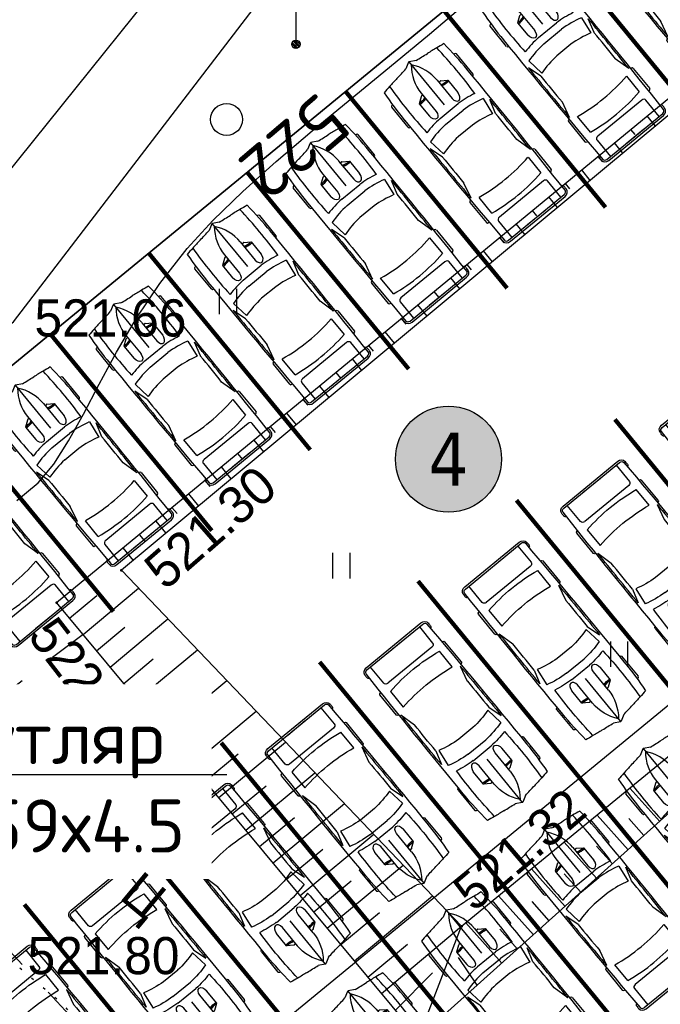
# Model space of a CAD drawing. Header units: millimetres. Extents: x -76021 to 1074922, y 19208 to 400534.
# Tile 17 of 109: x 190913 to 206004, y 110994 to 134185. Entities that reach past the tile are written whole.
import ezdxf
from ezdxf import colors
from ezdxf.entities.mleader import LeaderData, LeaderLine
from ezdxf.enums import TextEntityAlignment as Align
from ezdxf.math import Vec2, Vec3

# ---------------------------------------------------------------- set-up
doc = ezdxf.new("R2010")
doc.units = ezdxf.units.MM
for name, pattern in [('Д_ТРОТ_ТРУБА', [3, 1.5, -1.5]), ('ДОРОГИ_СТРОЯЩ', [9, 8, -1]), ('Контура низ откосов  Штриховая 0.1-0.5 - - - - - - -', [0.6, 0.1, -0.5])]:
    doc.linetypes.add(name, pattern=pattern)
for name, color, linetype in [('(004) Точки рельефа', 7, 'Continuous'), ('(022) Возд. Линии', 7, 'Continuous'), ('(025) Дорога', 7, 'Continuous'), ('(035) Откосы', 7, 'Continuous'), ('(036) Растительность', 7, 'Continuous'), ('(038) Деревья', 7, 'Continuous'), ('(039) Земля', 7, 'Continuous'), ('C-TOPO-MAJR', 9, 'Continuous'), ('V-NODE-TEXT', 11, 'Continuous')]:
    doc.layers.add(name, color=color, linetype=linetype)
doc.layers.add('(032) Горизонтали утолщенные', color=32, linetype='Continuous', lineweight=30)
doc.styles.add('BM-431', font='txt')
doc.styles.add('D-431', font='txt')
doc.styles.add('GOST', font='isocpeur.ttf')
doc.styles.get("Standard").update_dxf_attribs({"font": 'arial.ttf'})
doc.styles.add('Tahoma', font='tahoma.ttf')
doc.styles.add('СПДС', font='isocpeur.ttf')
doc.linetypes.add('ОТКОСЫ_НЕУКР1', pattern='A,0.5,["|",Standard,S=-1.2,R=0,X=0,Y=1.2],1,["|",Standard,S=-0.5,R=0,X=0,Y=0.5],0.5', length=2)

# ---------------------------------------------------------------- blocks, each defined once
blk = doc.blocks.new('d')
at = {"layer": '(038) Деревья'}
blk.add_ellipse((0, 0), major_axis=(0.265, 0.265), ratio=1, start_param=5.497787, end_param=11.780972, dxfattribs=at)
blk = doc.blocks.new('I04010')
for p, q in [((-0.412273, 0.007146), (-0.412273, 1.207146)), ((0.387727, 1.207146), (0.387727, 0.007146))]:
    blk.add_line(p, q)
blk = doc.blocks.new('sv-flat-2-flat-1')
at = {"layer": '(022) Возд. Линии'}
blk.add_circle((0, 0), 0.25, dxfattribs=at)
blk = doc.blocks.new('s3-flat-14-flat-1')
at = {"layer": '(022) Возд. Линии'}
h = blk.add_hatch(dxfattribs=at)
h.set_pattern_fill('ACET-2D-ACET-2D-ANSI31', color=256, scale=0.010003, angle=270, style=0)
h.set_pattern_definition([(315, (-32238.338, -79642.949635), (0.022457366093, 0.022457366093), [])])
edge = h.paths.add_edge_path()
edge.add_arc((0, -1.901), 0.1, 0, 360)
blk.add_lwpolyline([(0, 0), (0, -2.001)], dxfattribs=at)
blk.add_circle((0, -1.901), 0.1, dxfattribs=at)
blk = doc.blocks.new('s4-flat-14-flat-1')
at = {"layer": '(022) Возд. Линии'}
h = blk.add_hatch(dxfattribs=at)
h.set_pattern_fill('ACET-2D-ACET-2D-ANSI31', color=256, scale=0.010003, angle=90, style=0)
h.set_pattern_definition([(135, (-32238.338, -79643.448437), (-0.022457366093, -0.022457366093), [])])
edge = h.paths.add_edge_path()
edge.add_arc((0, 1.901), 0.1, 0, 360)
blk.add_lwpolyline([(0, 0), (0, 2.001)], dxfattribs=at)
blk.add_circle((0, 1.901), 0.1, dxfattribs=at)
blk = doc.blocks.new('367-flat-1-flat-1')
at = {"layer": '(022) Возд. Линии', "color": 7}
blk.add_point((0, 0), dxfattribs=at)
at = {"layer": '(022) Возд. Линии'}
for name, p in [('s4-flat-14-flat-1', (0, 0.25)), ('sv-flat-2-flat-1', (0, 0)), ('s3-flat-14-flat-1', (0, -0.248))]:
    blk.add_blockref(name, p, dxfattribs=at)
blk = doc.blocks.new('*U224')
at = {"layer": '(022) Возд. Линии'}
blk.add_blockref('367-flat-1-flat-1', (32238.338, 79643.198), dxfattribs=at)
at = {"layer": 'V-NODE-TEXT', "color": 7, "insert": (32239.013, 79643.198), "char_height": 0.875, "attachment_point": 4, "style": 'D-431'}
blk.add_mtext('521.79', dxfattribs=at)
blk = doc.blocks.new('A$C05d28b1e')
at = {"layer": '(004) Точки рельефа', "color": 7, "linetype": 'ByBlock', "lineweight": -2}
for p in [(-81440, -83506), (-82966, -84271), (-73424, -91892)]:
    blk.add_point(p, dxfattribs=at)
at = {"layer": '(025) Дорога', "linetype": 'Д_ТРОТ_ТРУБА', "ltscale": 600, "flags": 128}
blk.add_lwpolyline([(-82343, -85020), (-87406, -88886), (-78715, -98237), (-74438, -94524)], dxfattribs=at)
at = {"layer": '(035) Откосы', "ltscale": 600}
for p, q in [((-69061, -72808), (-68863, -73047)), ((-69446, -73126), (-69347, -73247)), ((-69832, -73444), (-69632, -73687)), ((-70218, -73762), (-70117, -73884)), ((-70603, -74080), (-70401, -74326)), ((-70989, -74398), (-70887, -74522)), ((-71375, -74716), (-71170, -74965)), ((-71761, -75034), (-71657, -75159)), ((-72146, -75352), (-71938, -75604)), ((-72532, -75670), (-72427, -75797)), ((-72918, -75988), (-72707, -76244)), ((-73304, -76306), (-73197, -76435)), ((-73689, -76624), (-73476, -76883)), ((-74075, -76942), (-73968, -77072)), ((-74461, -77260), (-74244, -77522)), ((-74846, -77578), (-74738, -77710)), ((-75232, -77896), (-75013, -78162)), ((-75618, -78214), (-75508, -78347)), ((-76004, -78532), (-75782, -78801)), ((-76389, -78850), (-76278, -78985)), ((-76775, -79168), (-76551, -79440)), ((-77161, -79486), (-77048, -79623)), ((-77547, -79804), (-77319, -80079)), ((-77932, -80122), (-77818, -80260)), ((-78318, -80440), (-78088, -80719)), ((-78704, -80757), (-78588, -80898)), ((-79089, -81075), (-78857, -81358)), ((-79475, -81393), (-79358, -81535)), ((-79861, -81711), (-79625, -81997)), ((-80247, -82029), (-80128, -82173)), ((-80632, -82347), (-80394, -82636)), ((-81018, -82665), (-80898, -82811)), ((-81404, -82983), (-81163, -83276)), ((-82343, -85020), (-81033, -83931)), ((-82662, -84636), (-82021, -84103)), ((-82023, -85405), (-81355, -84849)), ((-81703, -85789), (-80341, -84656)), ((-81064, -86558), (-79648, -85380)), ((-81384, -86173), (-80689, -85596)), ((-80425, -87326), (-78956, -86105)), ((-80744, -86942), (-80023, -86342)), ((-79785, -88095), (-78263, -86829)), ((-80105, -87711), (-79357, -87089)), ((-79146, -88864), (-77571, -87554)), ((-79466, -88479), (-78691, -87835)), ((-78507, -89632), (-76879, -88278)), ((-78826, -89248), (-78026, -88582)), ((-68758, -89424), (-69462, -88639)), ((-77867, -90401), (-76186, -89002)), ((-69501, -90092), (-70235, -89274)), ((-78187, -90017), (-77360, -89328)), ((-69129, -89758), (-69489, -89357)), ((-77228, -91170), (-75494, -89727)), ((-70245, -90760), (-71009, -89909)), ((-77548, -90785), (-76694, -90075)), ((-69873, -90426), (-70248, -90009)), ((-76589, -91938), (-74801, -90451)), ((-70989, -91428), (-71782, -90544)), ((-70617, -91094), (-71006, -90660)), ((-76908, -91554), (-76028, -90821)), ((-75949, -92707), (-74109, -91176)), ((-71733, -92095), (-72556, -91179)), ((-71361, -91762), (-71765, -91312)), ((-76269, -92323), (-75362, -91568)), ((-72477, -92763), (-73329, -91814)), ((-75310, -93475), (-73424, -91892)), ((-72105, -92429), (-72524, -91963)), ((-75630, -93091), (-74696, -92315))]:
    blk.add_line(p, q, dxfattribs=at)
at = {"layer": '(035) Откосы', "linetype": 'ОТКОСЫ_НЕУКР1', "ltscale": 600}
for points in [[(-50986, -41802), (-59240, -47211), (-69359, -56302), (-77751, -66219), (-85575, -75948), (-91245, -81100), (-97320, -87907)], [(-96304, -89290), (-90266, -82549), (-83981, -77658), (-77327, -68971), (-66727, -56448), (-57800, -48932), (-50342, -42474)]]:
    blk.add_lwpolyline(points, dxfattribs=at)
at = {"layer": '(035) Откосы', "ltscale": 600}
for points in [[(-55367, -77401), (-74438, -94524), (-82966, -84271), (-62712, -67575), (-55367, -77401)], [(-55861, -77474), (-63389, -68495), (-81440, -83506), (-73424, -91892), (-55861, -77474)], [(-74438, -94524), (-73424, -91892)], [(-73055, -93282), (-73499, -92630)], [(-74985, -93866), (-74112, -92989)]]:
    blk.add_lwpolyline(points, dxfattribs=at)
at = {"layer": '(039) Земля', "linetype": 'Контура низ откосов  Штриховая 0.1-0.5 - - - - - - -', "ltscale": 600, "flags": 128}
blk.add_lwpolyline([(-86134, -102214), (-85379, -102811), (-81529, -99320), (-80460, -97859), (-81142, -95971), (-82766, -93773), (-84317, -92479), (-85585, -92655), (-87908, -94181), (-90103, -96202), (-90561, -97025), (-90388, -97739), (-89186, -99301), (-86134, -102214)], dxfattribs=at)
at = {"layer": '(022) Возд. Линии', "color": 0, "xscale": 1000, "yscale": 1000, "zscale": 1000}
blk.add_blockref('*U224', (-32315665, -79712169), dxfattribs=at)
at = {"layer": '(036) Растительность', "linetype": 'Continuous', "xscale": 500, "yscale": 500, "zscale": 500}
for p in [(-78920, -77479), (-76250, -83704), (-69707, -85789)]:
    blk.add_blockref('I04010', p, dxfattribs=at)
at = {"layer": '(038) Деревья', "linetype": 'Continuous', "xscale": 1000, "yscale": 1000, "zscale": 1000}
blk.add_blockref('d', (-78962, -72890), dxfattribs=at)
at = {"layer": '(004) Точки рельефа', "linetype": 'ByBlock', "char_height": 875, "attachment_point": 4, "style": 'D-431'}
for s, insert in [('521.66', (-83486, -77571)), ('522.06', (-86906, -88881)), ('521.80', (-83650, -92591))]:
    blk.add_mtext(s, dxfattribs=dict(at, insert=insert))
for s, insert, rotation in [('521.30', (-80690, -83676), 41.1037), ('522.25', (-83328, -84798), 307.7933), ('521.32', (-73420, -91250), 40.4983)]:
    blk.add_mtext(s, dxfattribs=dict(at, insert=insert, rotation=rotation))
at = {"layer": '(025) Дорога', "linetype": 'ДОРОГИ_СТРОЯЩ', "style": 'BM-431'}
blk.add_text('Ц', height=875, rotation=320.1904, dxfattribs=at).set_placement((-81516, -91227))
at = {"layer": 'C-TOPO-MAJR', "color": 32, "linetype": 'Continuous', "lineweight": 30, "insert": (-77369, -73521), "char_height": 1250, "width": 2398.75, "attachment_point": 5, "rotation": 220.4203, "style": 'СПДС', "bg_fill": 3, "box_fill_scale": 1.254, "bg_fill_color": 256, "bg_fill_true_color": 13158600, "bg_fill_transparency": 0}
blk.add_mtext('522', dxfattribs=at)
at = {"layer": '(032) Горизонтали утолщенные', "color": 32, "linetype": 'Continuous', "lineweight": 30, "ltscale": 600}
blk.add_lwpolyline([(-83900, -81862), (-83399, -81448), (-83033, -81006), (-82684, -80461), (-82334, -79829), (-81963, -79125), (-81553, -78368), (-81084, -77572), (-80537, -76754), (-79892, -75932), (-79281, -75266), (-78576, -74583), (-77793, -73881), (-76946, -73160), (-76052, -72420), (-75125, -71659), (-74182, -70878), (-73237, -70075)], dxfattribs=at)
blk = doc.blocks.new('*U311')
at = {"color": 7, "true_color": 0xffffff, "const_width": 100}
blk.add_lwpolyline([(-3000, 0), (3000, 0)], dxfattribs=at)
blk = doc.blocks.new('*U312')
at = {"color": 0, "linetype": 'ByBlock', "lineweight": -2, "transparency": 16777216}
for p in [(0, 27000), (0, 24000), (0, 21000), (0, 18000), (0, 15000), (0, 12000), (0, 9000), (0, 6000)]:
    blk.add_blockref('*U311', p, dxfattribs=at)
blk = doc.blocks.new('*U313')
at = {"color": 7, "true_color": 0xffffff, "const_width": 100}
blk.add_lwpolyline([(-3000, 0), (3000, 0)], dxfattribs=at)
blk = doc.blocks.new('*U314')
at = {"color": 0, "linetype": 'ByBlock', "lineweight": -2, "transparency": 16777216}
for p in [(0, 18000), (0, 15000), (0, 12000), (0, 9000), (0, 6000), (0, 3000), (0, 0)]:
    blk.add_blockref('*U313', p, dxfattribs=at)
blk = doc.blocks.new('*U321')
at = {"color": 7, "true_color": 0xffffff, "const_width": 100}
blk.add_lwpolyline([(-3000, 0), (3000, 0)], dxfattribs=at)
blk = doc.blocks.new('*U324')
at = {"color": 0, "linetype": 'ByBlock', "lineweight": -2, "transparency": 16777216}
for p in [(0, 12000), (0, 9000), (0, 6000)]:
    blk.add_blockref('*U321', p, dxfattribs=at)
blk = doc.blocks.new('*U310')
for p, q in [((536, 950), (536, 936)), ((1182, 988), (568, 988)), ((1214, 950), (1214, 950)), ((3440, 942), (3440, 950)), ((3472, 988), (4087, 988)), ((4119, 950), (4119, 934)), ((1779, 801), (2195, 746)), ((2235, 810), (1899, 912)), ((3412, 904), (3030, 807)), ((3516, 746), (3994, 746)), ((4736, 746), (4242, 746)), ((4736, -851), (4736, 851)), ((4785, -832), (4785, 832)), ((4179, 670), (4179, -670)), ((756, 241), (1313, 241)), ((816, 241), (816, 283)), ((820, 295), (918, 436)), ((918, 436), (1294, 436)), ((1496, -274), (1496, 274)), ((1690, -267), (1690, 267)), ((4736, -267), (4736, 267)), ((83, 156), (3, 10)), ((2102, 216), (2102, -216)), ((0, 0), (1313, 0)), ((3, -10), (83, -156)), ((756, -241), (1313, -241)), ((816, -241), (816, -283)), ((820, -295), (918, -436)), ((918, -436), (1294, -436)), ((2195, -746), (1779, -801)), ((2235, -810), (1899, -912)), ((3412, -904), (3030, -807)), ((3994, -746), (3516, -746)), ((4242, -746), (4736, -746)), ((536, -950), (536, -936)), ((1182, -988), (568, -988)), ((1214, -950), (1214, -950)), ((3440, -942), (3440, -950)), ((3472, -988), (4087, -988)), ((4119, -950), (4119, -934))]:
    blk.add_line(p, q)
for centre, major_axis, ratio, start_param, end_param in [((1046, -12468), (0, 13417), 0.842304, 0.00281, 0.075598), ((568, 950), (0, -37.6), 0.842304, 3.141593, 4.712389), ((1638, -268113), (0, 269063), 0.842304, -0.013397, 0.002797), ((1182, 950), (0, 37.6), 0.842304, -1.570796, 0), ((3472, 950), (0, -37.6), 0.842304, 3.141593, 4.712389), ((4087, 950), (0, 37.6), 0.842304, -1.570796, 0), ((4588, 910), (0, 56.4), 0.842304, -0.013017, 1.249894), ((1638, -268131), (0, 269121), 0.842304, -0.013397, -0.013017), ((4673, 832), (0, -133), 0.842304, 1.570796, 3.128196), ((6583, -699), (0, -7755), 0.842304, 4.528606, 4.561838), ((6757, -699), (0, 7958), 0.842304, 1.367076, 1.39176), ((952, -15087), (0, -15833), 0.842304, 3.096046, 3.200911), ((3414, 137), (0, -2280), 0.842304, 4.449482, 4.652344), ((3436, 137), (0, 2077), 0.842304, 1.245306, 1.50788), ((1638, -268113), (0, -269025), 0.842304, 3.133765, 3.140441), ((3800, 71), (0, -2021), 0.842304, 4.372215, 4.640744), ((2433, -93125), (0, -93935), 0.842304, 3.134049, 3.144098), ((434, 0), (0, 3734), 0.842304, 4.511394, 4.913384), ((912, 0), (0, 3734), 0.842304, 4.511394, 4.913384), ((4242, 670), (0, 75.2), 0.842304, 0, 1.570796), ((4673, 851), (0, -75.2), 0.842304, 1.570796, 3.128196), ((-5194, 1331), (0, -6374), 0.842304, 1.385369, 1.434372), ((756, -1185), (0, 1427), 0.842304, 0, 0.590319), ((832, 283), (0, 18.8), 0.842304, 0.879714, 1.570796), ((331, 432), (0, 696), 0.842304, 4.435146, 4.718221), ((361, 432), (0, 696), 0.842304, 4.435146, 4.718221), ((1290, 339), (161, -9), 0.603834, -1.395552, 1.581315), ((16, 0), (0, -18.8), 0.842304, 4.131459, 5.293319), ((-5194, -1331), (0, 6374), 0.842304, -1.434372, -1.385369), ((756, 1185), (0, 1427), 0.842304, 2.551274, 3.141593), ((3800, -71), (0, -2021), 0.842304, -1.499151, -1.230623), ((832, -283), (0, -18.8), 0.842304, 4.712389, 5.403472), ((331, -432), (0, -696), 0.842304, 1.564964, 1.848039), ((361, -432), (0, -696), 0.842304, 1.564964, 1.848039), ((3414, -137), (0, -2280), 0.842304, -1.510751, -1.307889), ((3436, -137), (0, -2077), 0.842304, -1.50788, -1.245306), ((6583, 699), (0, 7755), 0.842304, 1.721348, 1.754579), ((4242, -670), (0, -75.2), 0.842304, 4.712389, 6.283185), ((6757, 699), (0, 7958), 0.842304, 1.749832, 1.774517), ((952, 15087), (0, -15833), 0.842304, -0.059319, 0.045547), ((1046, 12468), (0, -13417), 0.842304, -0.075598, -0.00281), ((1638, 268113), (0, 269063), 0.842304, 3.138796, 3.15499), ((1638, 268113), (0, -269025), 0.842304, 0.001152, 0.007828), ((2433, 93125), (0, -93935), 0.842304, -0.002505, 0.007544), ((4673, -851), (0, 75.2), 0.842304, 3.15499, 4.712389), ((4673, -832), (0, -133), 0.842304, 0.013397, 1.570796), ((568, -950), (0, 37.6), 0.842304, 1.570796, 3.141593), ((1182, -950), (0, -37.6), 0.842304, 0, 1.570796), ((3472, -950), (0, -37.6), 0.842304, -1.570796, 0), ((4087, -950), (0, 37.6), 0.842304, 3.141593, 4.712389), ((4588, -910), (0, -56.4), 0.842304, -1.249894, 0.013017), ((1638, 268131), (0, 269121), 0.842304, 3.15461, 3.15499)]:
    blk.add_ellipse(centre, major_axis=major_axis, ratio=ratio, start_param=start_param, end_param=end_param)
at = {"extrusion": (0, 0, -1)}
blk.add_ellipse((1290, -339), major_axis=(161, 9), ratio=0.603834, start_param=-1.395552, end_param=1.581315, dxfattribs=at)
blk = doc.blocks.new('*U319')
blk.add_blockref('*U310', (-1936, -355))
blk = doc.blocks.new('*U320')
at = {"color": 0, "linetype": 'ByBlock', "lineweight": -2, "transparency": 16777216}
for p in [(0, 27000), (0, 24000), (0, 21000), (0, 18000), (0, 15000), (0, 12000), (0, 9000), (0, 6000)]:
    blk.add_blockref('*U319', p, dxfattribs=at)
blk = doc.blocks.new('*U315')
blk.add_blockref('*U310', (-1936, -355))
blk = doc.blocks.new('*U316')
at = {"color": 0, "linetype": 'ByBlock', "lineweight": -2, "transparency": 16777216}
for p in [(0, 15000), (0, 12000), (0, 9000), (0, 6000)]:
    blk.add_blockref('*U315', p, dxfattribs=at)
blk = doc.blocks.new('*U317')
blk.add_blockref('*U310', (-1936, -355))
blk = doc.blocks.new('*U318')
at = {"color": 0, "linetype": 'ByBlock', "lineweight": -2, "transparency": 16777216}
for p in [(0, 21000), (0, 18000), (0, 15000), (0, 12000), (0, 9000), (0, 6000), (0, 3000), (0, 0)]:
    blk.add_blockref('*U317', p, dxfattribs=at)
blk = doc.blocks.new('Eksplikatsia')
h = blk.add_hatch(color=2)
h.dxf.hatch_style = 1
edge = h.paths.add_edge_path()
edge.add_arc((0, 0), 1250, 0, 360)
at = {"lineweight": 30}
blk.add_circle((0, 0), 1250, dxfattribs=at)
at = {"color": 1}
blk.add_attdef('№', text='', height=1250, dxfattribs=at).set_placement((0, 0), align=Align.MIDDLE_CENTER)

msp = doc.modelspace()

# ---------------------------------------------------------------- block references
at = {"color": 5, "lineweight": 50}
msp.add_blockref('A$C05d28b1e', (274748.019, 204725.492), dxfattribs=at)

# ---------------------------------------------------------------- next in the draw order: linework, layer by layer
for points in [[(143111.633, 163148.059), (148747.329, 143403.552), (169182.689, 93274.739), (194438.11, 58573.047, -0.376197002), (194080.671, 54634.552), (202849.084, 62979.354, -0.453284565), (198355.261, 63387.16), (183950.973, 83179.075, -0.39720505), (184472.652, 87262.814), (225909.097, 121284.113), (227174.817, 119742.344), (230271.781, 122278.038), (229002.742, 123823.85), (212497.923, 143921.639), (182358.6, 119170.454), (184262.537, 116852.045, -0.414213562), (183848.065, 112629.698), (174949.48, 105321.953, -0.505219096), (170267.508, 106507.877), (154317.981, 145632.75, -0.161682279), (154192.339, 147519.332), (157276.946, 159396.73, -0.208764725)], [(170267.508, 106507.877, 0.505219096), (174949.48, 105321.953), (183848.065, 112629.698, 0.414213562), (184262.537, 116852.045), (182358.6, 119170.454), (212497.923, 143921.639), (229002.742, 123823.85), (230271.781, 122278.038), (230269.76, 122276.379), (232804.518, 119188.799), (229708.851, 116647.402), (227170.774, 119739.025), (227174.817, 119742.344), (225909.097, 121284.113), (198859.39, 99077.572), (184472.652, 87262.814, 0.39720505), (183950.973, 83179.075), (191895.937, 72262.461), (196266.373, 76016.199), (199133.622, 72677.893), (245709.951, 112669.346), (214742.638, 152596.986)]]:
    msp.add_lwpolyline(points, format="xyb")
msp.add_lwpolyline([(182358.6, 119170.454), (212497.923, 143921.639), (229002.742, 123823.85), (198863.419, 99072.665)], close=True)
at = {"lineweight": 30}
for points in [[(212497.923, 143921.639), (182358.6, 119170.454)], [(182358.6, 119170.454), (212497.923, 143921.639)]]:
    msp.add_lwpolyline(points, dxfattribs=at)
msp.add_lwpolyline([(192512.932, 106805.604), (218015.436, 127748.914)])

# ---------------------------------------------------------------- next in the draw order: block references
for name, p, rotation in [('*U320', (185353.711, 118593.398), 309.3937167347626), ('*U312', (186580.946, 118755.982), 309.3937167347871), ('*U314', (192927.404, 111027.95), 309.3937167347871), ('*U324', (196735.279, 106391.131), 309.3937167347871), ('*U316', (195508.043, 106228.547), 309.3937167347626)]:
    msp.add_blockref(name, p, dxfattribs=dict(rotation=rotation))
at = {"xscale": -1, "rotation": 309.3937167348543}
msp.add_blockref('*U318', (192529.287, 109855.754), dxfattribs=at)
ref = msp.add_blockref('Eksplikatsia', (201013.779, 123833.883))
ref.add_attrib('№', '4', dxfattribs={"color": 1, "height": 1250, "style": 'Tahoma'}).set_placement((201013.779, 123833.883), align=Align.MIDDLE_CENTER)

# ---------------------------------------------------------------- next in the draw order: leaders
at = {"ltscale": 0.6}
ml = msp.add_multileader_mtext('Standard', dxfattribs=at)
ml.set_content('Футляр\\P%%C159х4.5', color=256, style='GOST')
ml.set_leader_properties()
ml.build(insert=Vec2(0, 0))
ml.multileader.update_dxf_attribs({"text_left_attachment_type": 6, "text_right_attachment_type": 6, "dogleg_length": 0.001, "arrow_head_size": 750, "scale": 500})
ctx = ml.context
ctx.base_point, ctx.scale, ctx.char_height, ctx.arrow_head_size, ctx.landing_gap_size, ctx.plane_origin = Vec3(188396.44, 116404.427), 500, 1250, 750, 0, Vec3(185225.949, 109257.628)
ctx.left_attachment, ctx.right_attachment, ctx.text_align_type = 6, 6, 1
notes = []
notes.append((ctx, [(0, (1, 1, 0), (188395.94, 116404.427), (1, 0), 0.5, [(0, [(186167.297, 111771.727)], 0, [])])]))
ctx.mtext.insert, ctx.mtext.alignment, ctx.mtext.flow_direction = Vec3(191583.94, 117904.427), 2, 5
ctx.mtext.has_bg_fill, ctx.mtext.bg_color, ctx.mtext.bg_scale_factor, ctx.mtext.bg_transparency, ctx.mtext.use_window_bg_color = 1, -1027028792, 1.5, 0, 1
for ctx, leaders in notes:
    for number, flags, end, landing, length, lines in leaders:
        leader = LeaderData()
        leader.index, (leader.has_last_leader_line, leader.has_dogleg_vector, leader.attachment_direction) = number, flags
        leader.last_leader_point, leader.dogleg_vector, leader.dogleg_length = Vec3(end), Vec3(landing), length
        for number, points, colour, breaks in lines:
            line = LeaderLine()
            line.index, line.vertices, line.color, line.breaks = number, Vec3.list(points), colors.encode_raw_color(colour), breaks
            leader.lines.append(line)
        ctx.leaders.append(leader)

doc.saveas('drawing.dxf')
